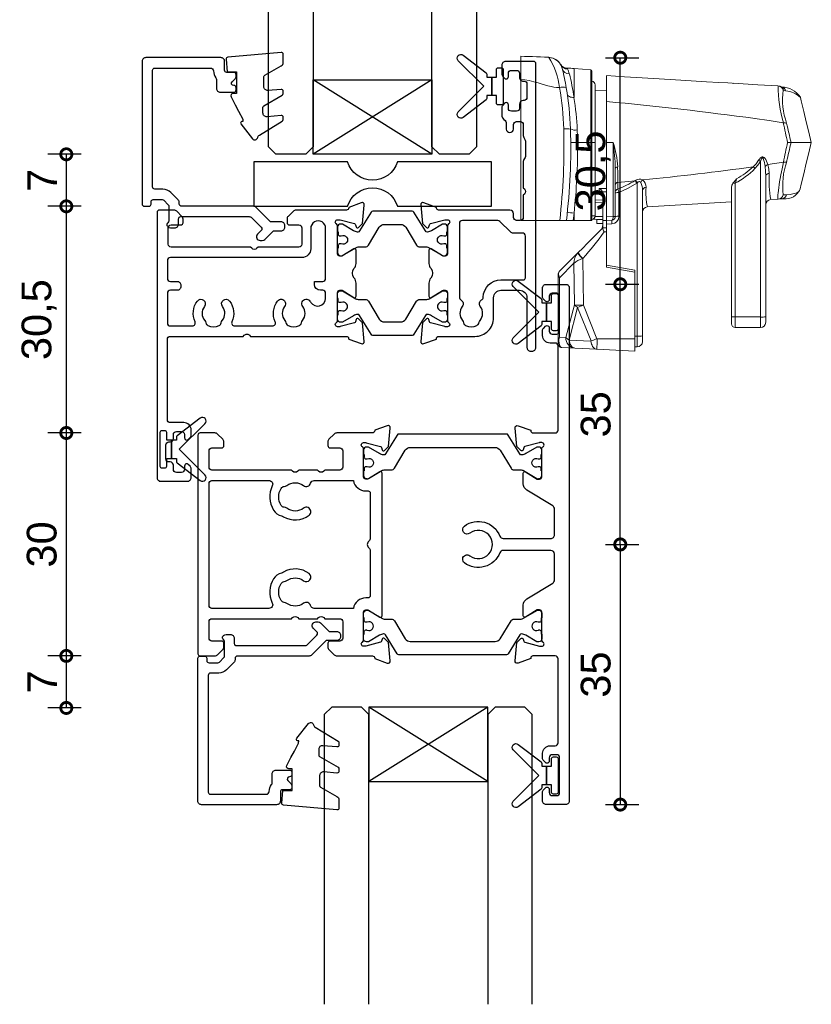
# Model space of a CAD drawing. Header units: millimetres. Extents: x 80 to 17288, y -2623 to 7492.
# Tile 82 of 125: x 9785 to 9892, y 6112 to 6244. Entities that reach past the tile are written whole.
import ezdxf

# ---------------------------------------------------------------- set-up
doc = ezdxf.new("R2010")
doc.units = ezdxf.units.MM
for name, color, linetype in [('Extrusion', 2, 'Continuous'), ('Glass', 140, 'Continuous'), ('Gussets', 1, 'Continuous'), ('polyamide', 6, 'Continuous')]:
    doc.layers.add(name, color=color, linetype=linetype)
doc.layers.add('UNO-Dark Grey', color=7, linetype='Continuous', lineweight=13, true_color=0x44474e)
doc.styles.add('UNO Text', font='arial.ttf')
doc.dimstyles.new('UNO', dxfattribs={"dimtxt": 2, "dimasz": 1.5, "dimexe": 1.25, "dimexo": 0.625, "dimtad": 1, "dimdec": 1, "dimzin": 9, "dimtxsty": 'UNO Text', "dimblk": 'DOTSMALL', "dimcen": 2.5, "dimadec": 0, "dimazin": 0, "dimtfac": 1, "dimtdec": 1, "dimtmove": 0, "dimatfit": 3, "dimfxl": 1, "dimfxlon": 1, "dimarcsym": 0})

# ---------------------------------------------------------------- blocks, each defined once
blk = doc.blocks.new('_DotSmall')
at = {"color": 0, "linetype": 'ByBlock', "const_width": 0.5}
blk.add_lwpolyline([(-0.0625, 0, 1), (0.0625, 0, 1)], format="xyb", close=True, dxfattribs=at)
blk = doc.blocks.new('*D73')
at = {"color": 0, "lineweight": -2, "transparency": 16777216}
for p, q in [((9864.15, 6208.5), (9868.65, 6208.5)), ((9866.15, 6173.5), (9866.15, 6208.5)), ((9864.15, 6173.5), (9868.65, 6173.5))]:
    blk.add_line(p, q, dxfattribs=at)
at = {"layer": 'Defpoints', "color": 0, "transparency": 16777216}
for p in [(9844.54, 6208.5), (9866.15, 6208.5), (9849.29, 6173.5)]:
    blk.add_point(p, dxfattribs=at)
at = {"color": 0, "lineweight": -2, "transparency": 16777216, "xscale": 3, "yscale": 3, "zscale": 3}
for p, rotation in [((9866.15, 6208.5), 90), ((9866.15, 6173.5), 270)]:
    blk.add_blockref('_DotSmall', p, dxfattribs=dict(at, rotation=rotation))
at = {"color": 0, "transparency": 16777216, "insert": (9862.86, 6191), "char_height": 4, "attachment_point": 5, "rotation": 90, "style": 'UNO Text'}
blk.add_mtext('35', dxfattribs=at)
blk = doc.blocks.new('422100')
at = {"layer": 'Extrusion'}
for points in [[(48.5, -26.7), (48.5, -15.4, 0.414214), (48.1, -15), (45.1, -15, 0.414165), (44.8, -15.3), (44.8, -15.36), (43.1, -15.98, -0.548619), (42.7, -15.67), (42.92, -13.2), (43.46, -12.66, -0.57735), (43.79, -12.75), (43.87, -13.03, 0.267949), (44.01, -13.17), (46, -13.7), (46.3, -13.7, 0.767241), (46.45, -13.14, -0.267949), (46.3, -12.88), (46.3, -9.1, 0.414214), (46, -8.8), (45.69, -8.8), (44.1, -9.77, -0.585472), (43.8, -9.6), (43.8, -8.17, -0.261413), (44.28, -7.32), (47.76, -5.2, 0.261413), (48, -4.77), (48, -1.3, 0.414186), (47.5, -0.8), (41.11, -0.8, 0.309729), (40.64, -1.12, -0.497695), (35.88, -2.48, -1), (36.61, -1.52, 2.00569), (36.61, 1.52, -1), (35.88, 2.48, -0.497634), (40.64, 1.12, 0.309676), (41.1, 0.8), (47.5, 0.8, 0.414241), (48, 1.3), (48, 4.77, 0.261413), (47.76, 5.2), (44.28, 7.32, -0.261413), (43.8, 8.17), (43.8, 9.6, -0.585555), (44.1, 9.77), (45.69, 8.8), (46, 8.8, 0.414214), (46.3, 9.1), (46.3, 12.88, -0.267949), (46.45, 13.14, 0.767327), (46.3, 13.7), (46.04, 13.7, 0.065543), (45.96, 13.69), (44.01, 13.17, 0.267949), (43.87, 13.02), (43.79, 12.75, -0.57735), (43.46, 12.66), (42.92, 13.2), (42.7, 15.67, -0.548619), (43.1, 15.98), (44.8, 15.36), (44.8, 15.3, 0.414214), (45.1, 15), (48.1, 15, 0.414214), (48.5, 15.4), (48.5, 26.7, 0.414214), (48.1, 27.1), (47.4, 27.1, -0.414214), (46.4, 28.1), (46.4, 28.77, -0.198912), (46.55, 29.12), (46.79, 29.36, -0.198912), (47, 29.45, -0.414214), (47.3, 29.15), (47.3, 28.7, 0.414214), (47.7, 28.3), (48.3, 28.3, 0.414214), (48.7, 28.7), (48.7, 33.4, 0.414214), (48.3, 33.8), (47.7, 33.8, 0.414214), (47.3, 33.4), (47.3, 32.95, -0.414214), (47, 32.65, -0.198912), (46.79, 32.74), (46.55, 32.98, -0.198912), (46.4, 33.33), (46.4, 34.5, -0.414214), (46.9, 35), (49.5, 35, -0.414214), (50, 34.5), (50, -34.5, -0.414214), (49.5, -35), (46.9, -35, -0.414214), (46.4, -34.5), (46.4, -33.33, -0.198912), (46.55, -32.98), (46.79, -32.74, -0.198912), (47, -32.65, -0.414214), (47.3, -32.95), (47.3, -33.4, 0.414214), (47.7, -33.8), (48.3, -33.8, 0.414214), (48.7, -33.4), (48.7, -28.7, 0.414214), (48.3, -28.3), (47.7, -28.3, 0.414214), (47.3, -28.7), (47.3, -29.15, -0.414214), (47, -29.45, -0.198912), (46.79, -29.36), (46.55, -29.12, -0.198912), (46.4, -28.77), (46.4, -28.1, -0.414214), (47.4, -27.1), (48.1, -27.1, 0.414214)], [(23.5, -15, -0.414277), (23.8, -15.3), (23.8, -15.36), (25.5, -15.98, 0.548619), (25.9, -15.67), (25.68, -13.2), (25.14, -12.66, 0.57735), (24.81, -12.75), (24.73, -13.03, -0.267949), (24.59, -13.17), (22.6, -13.7), (22.3, -13.7, -0.767329), (22.15, -13.14, 0.290602), (22.3, -12.85), (22.3, -9.1, -0.414214), (22.6, -8.8), (22.82, -8.8, -0.137872), (22.97, -8.84), (24.5, -9.77, 0.585524), (24.8, -9.6), (24.8, 9.6, 0.585524), (24.5, 9.77), (22.97, 8.84, -0.137872), (22.82, 8.8), (22.6, 8.8, -0.414214), (22.3, 9.1), (22.3, 12.88, 0.267949), (22.15, 13.14, -0.767327), (22.3, 13.7), (22.56, 13.7, -0.065543), (22.64, 13.69), (24.59, 13.17, -0.267949), (24.73, 13.03), (24.81, 12.75, 0.57735), (25.14, 12.66), (25.68, 13.2), (25.9, 15.67, 0.548619), (25.5, 15.98), (23.8, 15.36), (23.8, 15.3, -0.414326), (23.5, 15), (18.71, 15, 0.198912), (18.35, 14.85), (17.65, 14.15, 0.198912), (17.5, 13.79), (17.5, 13.3, 0.414214), (17.8, 13), (19.1, 13, -0.414214), (19.5, 12.6), (19.5, 10.4, -0.414214), (19.1, 10), (17.1, 10), (16.95, 9.85, -0.414214), (16.25, 9.85), (16.1, 10), (13.6, 10), (13.45, 9.85, -0.414214), (12.75, 9.85), (12.6, 10), (1.9, 10, -0.414214), (1.5, 10.4), (1.5, 12.6, -0.414214), (1.9, 13), (3.2, 13, 0.414214), (3.5, 13.3), (3.5, 13.79, 0.198912), (3.35, 14.15), (2.65, 14.85, 0.198912), (2.29, 15), (0.3, 15, 0.414214), (0, 14.7), (0, -14.7, 0.414214), (0.3, -15), (2.29, -15, 0.198912), (2.65, -14.85), (3.35, -14.15, 0.198912), (3.5, -13.79), (3.5, -13.3, 0.414214), (3.2, -13), (1.9, -13, -0.414214), (1.5, -12.6), (1.5, -10.4, -0.414214), (1.9, -10), (12.6, -10), (12.75, -9.85, -0.414214), (13.45, -9.85), (13.6, -10), (16.1, -10), (16.25, -9.85, -0.414214), (16.95, -9.85), (17.1, -10), (19.1, -10, -0.414214), (19.5, -10.4), (19.5, -12.6, -0.414214), (19.1, -13), (17.8, -13, 0.414214), (17.5, -13.3), (17.5, -13.79, 0.198912), (17.65, -14.15), (18.35, -14.85, 0.198912), (18.71, -15)], [(11.24, -3.85, 0.199616), (10.18, -4.62, 0.253907), (10.02, -7.88, -0.552604), (9.57, -8.6), (1.9, -8.6, -0.414214), (1.5, -8.2), (1.5, 8.2, -0.414214), (1.9, 8.6), (9.57, 8.6, -0.552604), (10.02, 7.88, 0.253907), (10.18, 4.62, 0.199616), (11.24, 3.85, -0.074737), (11.52, 3.73, 0.304088), (14.97, 3.92, 1), (14.24, 4.88, -0.330962), (11.98, 4.87, 0.14398), (11.62, 5, -0.245791), (11.2, 5.25, -0.280014), (11.2, 7.55, -0.245791), (11.62, 7.8, 0.14398), (11.98, 7.93, -0.330962), (14.24, 7.92, 0.528125), (15.18, 8.23, -0.336333), (15.66, 8.6), (20.93, 8.6, 0.363159), (22.6, 7.2), (22.9, 7.2, -0.414214), (23.2, 6.9), (23.2, 0.85, -0.223888), (23.02, 0.46, 0.471405), (23.02, -0.46, -0.223888), (23.2, -0.85), (23.2, -6.9, -0.414214), (22.9, -7.2), (22.6, -7.2, 0.363159), (20.93, -8.6), (15.66, -8.6, -0.336333), (15.18, -8.23, 0.528125), (14.24, -7.92, -0.330962), (11.98, -7.93, 0.14398), (11.62, -7.8, -0.245791), (11.2, -7.55, -0.280014), (11.2, -5.25, -0.245791), (11.62, -5, 0.14398), (11.98, -4.87, -0.330962), (14.24, -4.88, 1), (14.97, -3.92, 0.304088), (11.52, -3.73, -0.074737)]]:
    blk.add_lwpolyline(points, format="xyb", close=True, dxfattribs=at)
at = {"layer": 'polyamide'}
for points in [[(22.8, 11.53, -1.569905), (22.8, 10.45, 0.109556), (22.71, 10.46), (22.6, 10.46, 0.414214), (22.4, 10.26), (22.4, 9.89), (22.3, 9.89), (22.3, 9.26, 0.414214), (22.7, 8.86, 0.182748), (22.97, 8.89), (24.77, 9.93, -0.131214), (25.17, 10.04), (26.02, 10.04, 0.261185), (26.45, 10.28), (27.91, 12.68, -0.261646), (28.59, 13.06), (40, 13.06, -0.261646), (40.69, 12.68), (42.15, 10.28, 0.261185), (42.58, 10.04), (43.43, 10.04, -0.131214), (43.83, 9.93), (45.63, 8.89, 0.182748), (45.9, 8.86, 0.414214), (46.3, 9.26), (46.3, 9.89), (46.2, 9.89), (46.2, 10.26, 0.414214), (46, 10.46), (45.89, 10.46, 0.109556), (45.8, 10.45, -1.569905), (45.8, 11.53, 0.109544), (45.89, 11.51), (46, 11.51, 0.414214), (46.2, 11.71), (46.2, 12.09), (46.3, 12.09), (46.3, 12.71, 0.414225), (45.9, 13.11), (45.73, 13.11, 0.131652), (45.63, 13.09), (44.14, 12.22, -0.120828), (43.6, 12.04), (43.59, 12.04, -0.261646), (43.33, 12.18), (41.79, 14.72, 0.261646), (41.53, 14.86), (27.07, 14.86, 0.261646), (26.81, 14.72), (25.27, 12.18, -0.261646), (25.01, 12.04), (25, 12.04, -0.120828), (24.46, 12.22), (22.97, 13.09, 0.131652), (22.87, 13.11), (22.7, 13.11, 0.414225), (22.3, 12.71), (22.3, 12.09), (22.4, 12.09), (22.4, 11.71, 0.414214), (22.6, 11.51), (22.71, 11.51, 0.109544)], [(22.8, -11.53, 1.569905), (22.8, -10.45, -0.109556), (22.71, -10.46), (22.6, -10.46, -0.414214), (22.4, -10.26), (22.4, -9.89), (22.3, -9.89), (22.3, -9.26, -0.414214), (22.7, -8.86, -0.182748), (22.97, -8.89), (24.77, -9.93, 0.131214), (25.17, -10.04), (26.02, -10.04, -0.261185), (26.45, -10.28), (27.91, -12.68, 0.261646), (28.59, -13.06), (40, -13.06, 0.261646), (40.69, -12.68), (42.15, -10.28, -0.261185), (42.58, -10.04), (43.43, -10.04, 0.131214), (43.83, -9.93), (45.63, -8.89, -0.182748), (45.9, -8.86, -0.414214), (46.3, -9.26), (46.3, -9.89), (46.2, -9.89), (46.2, -10.26, -0.414214), (46, -10.46), (45.89, -10.46, -0.109556), (45.8, -10.45, 1.569905), (45.8, -11.53, -0.109544), (45.89, -11.51), (46, -11.51, -0.414214), (46.2, -11.71), (46.2, -12.09), (46.3, -12.09), (46.3, -12.71, -0.414225), (45.9, -13.11), (45.73, -13.11, -0.131652), (45.63, -13.09), (44.14, -12.22, 0.120828), (43.6, -12.04), (43.59, -12.04, 0.261646), (43.33, -12.18), (41.79, -14.72, -0.261646), (41.53, -14.86), (27.07, -14.86, -0.261646), (26.81, -14.72), (25.27, -12.18, 0.261646), (25.01, -12.04), (25, -12.04, 0.120828), (24.46, -12.22), (22.97, -13.09, -0.131652), (22.87, -13.11), (22.7, -13.11, -0.414225), (22.3, -12.71), (22.3, -12.09), (22.4, -12.09), (22.4, -11.71, -0.414214), (22.6, -11.51), (22.71, -11.51, -0.109544)]]:
    blk.add_lwpolyline(points, format="xyb", close=True, dxfattribs=at)
blk = doc.blocks.new('BACKSEAL1.5')
at = {"layer": 'Gussets'}
for points in [[(-0.35, -2.9), (0.3, -2.9), (0.3, -1.65), (0.3, -0.4), (-0.35, -0.4), (-0.35, -0.02, 0.233448), (-0.45, 0.18), (-3.55, 2.55, 0.936585), (-4.2, 1.8), (-0.75, -1.65), (-4.2, -5.1, 0.936585), (-3.55, -5.85), (-0.45, -3.48, 0.233448), (-0.35, -3.28)], [(1.6, 0.85), (1.2, 0.85, 0.414214), (0.95, 0.6), (0.95, -0.4), (0.3, -0.4), (0.3, -1.65), (0.3, -2.9), (0.95, -2.9), (0.95, -3.9, 0.414214), (1.2, -4.15), (1.6, -4.15, 0.414214), (1.85, -3.9), (1.85, -1.65), (1.85, 0.6, 0.414214)]]:
    blk.add_lwpolyline(points, format="xyb", close=True, dxfattribs=at)
blk = doc.blocks.new('*D74')
at = {"color": 0, "lineweight": -2, "transparency": 16777216}
for p, q in [((9864.15, 6173.48), (9868.65, 6173.48)), ((9866.15, 6173.48), (9866.15, 6138.48)), ((9864.15, 6138.48), (9868.65, 6138.48))]:
    blk.add_line(p, q, dxfattribs=at)
at = {"layer": 'Defpoints', "color": 0, "transparency": 16777216}
for p in [(9849.29, 6173.48), (9844.54, 6138.48), (9866.15, 6138.48)]:
    blk.add_point(p, dxfattribs=at)
at = {"color": 0, "lineweight": -2, "transparency": 16777216, "xscale": 3, "yscale": 3, "zscale": 3}
for p, rotation in [((9866.15, 6173.48), 90), ((9866.15, 6138.48), 270)]:
    blk.add_blockref('_DotSmall', p, dxfattribs=dict(at, rotation=rotation))
at = {"color": 0, "transparency": 16777216, "insert": (9862.86, 6155.98), "char_height": 4, "attachment_point": 5, "rotation": 90, "style": 'UNO Text'}
blk.add_mtext('35', dxfattribs=at)
blk = doc.blocks.new('*D79')
at = {"color": 0, "lineweight": -2, "transparency": 16777216}
for p, q in [((9793.58, 6225.99), (9789.08, 6225.99)), ((9791.58, 6225.99), (9791.58, 6218.99)), ((9793.58, 6218.99), (9789.08, 6218.99))]:
    blk.add_line(p, q, dxfattribs=at)
at = {"layer": 'Defpoints', "color": 0, "transparency": 16777216}
for p in [(9821.79, 6225.99), (9791.58, 6218.99), (9821, 6218.99)]:
    blk.add_point(p, dxfattribs=at)
at = {"color": 0, "lineweight": -2, "transparency": 16777216, "xscale": 3, "yscale": 3, "zscale": 3}
for p, rotation in [((9791.58, 6225.99), 90), ((9791.58, 6218.99), 270)]:
    blk.add_blockref('_DotSmall', p, dxfattribs=dict(at, rotation=rotation))
at = {"color": 0, "transparency": 16777216, "insert": (9788.33, 6222.49), "char_height": 4, "attachment_point": 5, "rotation": 90, "style": 'UNO Text'}
blk.add_mtext('7', dxfattribs=at)
blk = doc.blocks.new('*D80')
at = {"color": 0, "lineweight": -2, "transparency": 16777216}
for p, q in [((9793.58, 6218.99), (9789.08, 6218.99)), ((9791.58, 6218.99), (9791.58, 6188.49)), ((9793.58, 6188.49), (9789.08, 6188.49))]:
    blk.add_line(p, q, dxfattribs=at)
at = {"layer": 'Defpoints', "color": 0, "transparency": 16777216}
for p in [(9821, 6218.99), (9791.58, 6188.49), (9829.6, 6188.49)]:
    blk.add_point(p, dxfattribs=at)
at = {"color": 0, "lineweight": -2, "transparency": 16777216, "xscale": 3, "yscale": 3, "zscale": 3}
for p, rotation in [((9791.58, 6218.99), 90), ((9791.58, 6188.49), 270)]:
    blk.add_blockref('_DotSmall', p, dxfattribs=dict(at, rotation=rotation))
at = {"color": 0, "transparency": 16777216, "insert": (9787.93, 6203.74), "char_height": 4, "attachment_point": 5, "rotation": 90, "style": 'UNO Text'}
blk.add_mtext('30,5', dxfattribs=at)
blk = doc.blocks.new('*D81')
at = {"color": 0, "lineweight": -2, "transparency": 16777216}
for p, q in [((9793.58, 6188.49), (9789.08, 6188.49)), ((9791.58, 6188.49), (9791.58, 6158.49)), ((9793.58, 6158.49), (9789.08, 6158.49))]:
    blk.add_line(p, q, dxfattribs=at)
at = {"layer": 'Defpoints', "color": 0, "transparency": 16777216}
for p in [(9829.6, 6188.49), (9791.58, 6158.49), (9830.79, 6158.49)]:
    blk.add_point(p, dxfattribs=at)
at = {"color": 0, "lineweight": -2, "transparency": 16777216, "xscale": 3, "yscale": 3, "zscale": 3}
for p, rotation in [((9791.58, 6188.49), 90), ((9791.58, 6158.49), 270)]:
    blk.add_blockref('_DotSmall', p, dxfattribs=dict(at, rotation=rotation))
at = {"color": 0, "transparency": 16777216, "insert": (9788.29, 6173.49), "char_height": 4, "attachment_point": 5, "rotation": 90, "style": 'UNO Text'}
blk.add_mtext('30', dxfattribs=at)
blk = doc.blocks.new('*D82')
at = {"color": 0, "lineweight": -2, "transparency": 16777216}
for p, q in [((9793.58, 6158.49), (9789.08, 6158.49)), ((9791.58, 6158.49), (9791.58, 6151.49)), ((9793.58, 6151.49), (9789.08, 6151.49))]:
    blk.add_line(p, q, dxfattribs=at)
at = {"layer": 'Defpoints', "color": 0, "transparency": 16777216}
for p in [(9830.79, 6158.49), (9791.58, 6151.49), (9829.39, 6151.49)]:
    blk.add_point(p, dxfattribs=at)
at = {"color": 0, "lineweight": -2, "transparency": 16777216, "xscale": 3, "yscale": 3, "zscale": 3}
for p, rotation in [((9791.58, 6158.49), 90), ((9791.58, 6151.49), 270)]:
    blk.add_blockref('_DotSmall', p, dxfattribs=dict(at, rotation=rotation))
at = {"color": 0, "transparency": 16777216, "insert": (9788.33, 6154.99), "char_height": 4, "attachment_point": 5, "rotation": 90, "style": 'UNO Text'}
blk.add_mtext('7', dxfattribs=at)
blk = doc.blocks.new('*U221')
at = {"layer": 'Glass'}
for p, q in [((-8, 0), (8, 10)), ((-8, 10), (8, 0))]:
    blk.add_line(p, q, dxfattribs=at)
for points in [[(-14, 40), (-14, 1), (-13, 0), (-9, 0), (-8, 1), (-8, 40)], [(8, 40), (8, 1), (9, 0), (13, 0), (14, 1), (14, 40)]]:
    blk.add_lwpolyline(points, dxfattribs=at)
blk.add_lwpolyline([(-8, 0), (8, 0), (8, 10), (-8, 10)], close=True, dxfattribs=at)
blk = doc.blocks.new('421802')
at = {"layer": 'Extrusion'}
blk.add_lwpolyline([(9.2, 23.15, -0.400098), (9.6, 22.76, 0.145125), (9.92, 21.85, -0.157511), (10, 21.62), (10, 20.4, 0.414214), (10.5, 19.9), (12.35, 19.9, 0.414214), (12.65, 20.2), (12.65, 20.5, 0.414214), (12.35, 20.8), (12.32, 20.8, -0.668179), (12.11, 21.31), (12.5, 21.7, 0.198912), (12.65, 22.05), (12.65, 22.25, 0.414214), (12.35, 22.55), (11.4, 22.55, -0.414214), (11.1, 22.85), (11.1, 24.05, 0.414214), (10.6, 24.55), (0.5, 24.55, 0.414214), (0, 24.05), (0, 4.85, 0.414214), (0.3, 4.55), (0.9, 4.55, 0.414214), (1.2, 4.85), (1.2, 5.15, -0.414214), (1.5, 5.45), (2.7, 5.45, -0.198912), (2.91, 5.36), (3.51, 4.76, -0.198912), (3.6, 4.55), (3.6, 2.59, -0.267785), (3.45, 2.33, 0.492955), (3.39, 1.86), (3.45, 1.79, 0.198912), (3.8, 1.65), (4.4, 1.65, 0.414214), (4.9, 2.15), (4.9, 2.85, -0.414214), (5.2, 3.15), (14.4, 3.15, -0.19891), (14.75, 3), (16.03, 1.72, -0.414214), (16.03, 1.3), (15.53, 0.8, 0.668179), (15.88, -0.05), (16.17, -0.05, 0.198912), (16.52, 0.09), (17.59, 1.16, -0.198912), (17.8, 1.25), (18.7, 1.25, 0.414214), (19.2, 1.75), (19.2, 1.95, 0.414214), (18.7, 2.45), (17.4, 2.45, -0.198912), (17.19, 2.53), (15.33, 4.4, 0.198912), (14.98, 4.55), (5.3, 4.55, -0.414213), (5, 4.85), (5, 5.06, 0.198839), (4.85, 5.41), (3.86, 6.41, 0.198912), (2.8, 6.85), (1.7, 6.85, -0.414204), (1.4, 7.15), (1.4, 22.85, -0.414223), (1.7, 23.15)], format="xyb", close=True, dxfattribs=at)
blk = doc.blocks.new('*D282')
at = {"color": 0, "lineweight": -2, "transparency": 16777216}
for p, q in [((9864.15, 6238.99), (9868.65, 6238.99)), ((9866.15, 6208.5), (9866.15, 6238.99)), ((9864.15, 6208.5), (9868.65, 6208.5))]:
    blk.add_line(p, q, dxfattribs=at)
at = {"layer": 'Defpoints', "color": 0, "transparency": 16777216}
for p in [(9850.59, 6238.99), (9866.15, 6238.99), (9844.54, 6208.5)]:
    blk.add_point(p, dxfattribs=at)
at = {"color": 0, "lineweight": -2, "transparency": 16777216, "xscale": 3, "yscale": 3, "zscale": 3}
for p, rotation in [((9866.15, 6238.99), 90), ((9866.15, 6208.5), 270)]:
    blk.add_blockref('_DotSmall', p, dxfattribs=dict(at, rotation=rotation))
at = {"color": 0, "transparency": 16777216, "insert": (9862.5, 6223.75), "char_height": 4, "attachment_point": 5, "rotation": 90, "style": 'UNO Text'}
blk.add_mtext('30,5', dxfattribs=at)
blk = doc.blocks.new('A200')
at = {"linetype": 'Continuous'}
for p, q in [((0.01, 36.58), (0.01, 39.7)), ((5.37, 38.56), (5.36, 38.58)), ((5.37, 38.56), (5.36, 38.57)), ((5.39, 38.52), (5.37, 38.56)), ((5.43, 38.45), (5.39, 38.52)), ((5.39, 38.52), (5.48, 38.34)), ((5.57, 38.04), (5.48, 38.34)), ((6.28, 38.1), (6.21, 38.1)), ((6.21, 38.1), (6.24, 38.05)), ((6.24, 38.05), (6.28, 38)), ((6.28, 38), (6.28, 38.1)), ((9.43, 37.86), (7.15, 38.06)), ((7.15, 38.06), (7.15, 34.15)), ((9.43, 28.1), (9.43, 37.86)), ((9.56, 37.71), (9.56, 28.1)), ((0.01, 36.58), (0.01, 17.6)), ((10.01, 35.86), (10.01, 28.11)), ((11.51, 37.09), (11.51, 33.62)), ((28.62, 36.07), (28.61, 36.07)), ((11.51, 35.1), (10.01, 35.07)), ((34.82, 35.68), (34.75, 35.7)), ((35.36, 35.13), (35.3, 35.15)), ((11.51, 33.62), (11.51, 28.1)), ((0.01, 29.67), (0, 29.67)), ((9.43, 28.1), (7.62, 28.1)), ((9.43, 17.6), (9.43, 28.1)), ((9.43, 28.1), (9.56, 28.1)), ((9.56, 28.1), (9.56, 17.6)), ((10.01, 28.11), (10.01, 18.24)), ((12.41, 28.1), (11.51, 28.1)), ((11.51, 18.09), (11.51, 28.1)), ((12.41, 18.14), (12.41, 28.1)), ((36.38, 28.1), (36.38, 28.1)), ((32.26, 4.62), (32.26, 25.54)), ((33.23, 25.12), (35.33, 25.45)), ((12.71, 24.64), (12.71, 18.14)), ((13.05, 22.73), (15.37, 22.96)), ((15.37, 22.96), (15.45, 23.01)), ((15.67, 22.67), (15.59, 22.61)), ((15.67, 2.02), (15.67, 22.67)), ((28.86, 22.6), (28.86, 4.62)), ((32.96, 23.59), (32.96, 4.66)), ((10.52, 21.93), (11.51, 21.91)), ((10.52, 21.12), (10.52, 21.93)), ((11.01, 21.25), (11.01, 17.6)), ((13.2, 21.35), (13.2, 18.16)), ((16.36, 21.61), (16.36, 2.06)), ((28.36, 4.65), (28.36, 22.12)), ((37.59, 21.84), (37.59, 21.85)), ((10.01, 21.13), (10.52, 21.12)), ((10.01, 20.4), (11.01, 20.36)), ((11.01, 19.98), (10.01, 20.01)), ((28.36, 20.1), (17.02, 19.43)), ((34.63, 20.47), (33.62, 20.41)), ((35.09, 20.5), (34.63, 20.47)), ((35.31, 20.52), (35.09, 20.5)), ((7.15, 18.59), (7.04, 17.6)), ((7.15, 18.59), (7.15, 17.6)), ((12.71, 18.75), (12.71, 18.75)), ((5.23, 17.6), (0.01, 17.6)), ((6.11, 17.6), (5.23, 17.6)), ((7.04, 17.6), (6.11, 17.6)), ((7.15, 17.6), (7.04, 17.6)), ((9.43, 17.6), (7.15, 17.6)), ((9.56, 17.6), (9.43, 17.6)), ((10.01, 18.24), (9.56, 18.24)), ((9.56, 17.74), (9.57, 17.74)), ((11.01, 17.77), (9.57, 17.74)), ((10.01, 18.24), (10.01, 18.14)), ((10.01, 18.14), (11.01, 18.16)), ((10.21, 17.72), (10.21, 17.75)), ((10.21, 17.72), (10.21, 17.22)), ((11.01, 17.71), (10.21, 17.72)), ((11.01, 17.01), (11.01, 17.6)), ((11.01, 17.6), (11.51, 17.6)), ((11.51, 18.09), (12.41, 18.14)), ((11.51, 17.6), (11.51, 18.09)), ((12.24, 17.64), (11.51, 17.6)), ((11.51, 17.13), (11.51, 17.6)), ((12.41, 18.14), (12.71, 18.14)), ((10.21, 17.22), (11.01, 17.21)), ((11.01, 16.6), (11.01, 17.01)), ((11.01, 16.6), (11.01, 16.6)), ((11.01, 16.6), (11.51, 16.6)), ((11.51, 16.07), (11.2, 16.07)), ((12.26, 17.16), (11.51, 17.13)), ((11.51, 17.13), (11.51, 16.07)), ((11.51, 16.6), (11.51, 16.07)), ((11.51, 11.33), (11.51, 16.07)), ((5.16, 10.75), (7.67, 13.26)), ((7.67, 13.26), (7.7, 13.28)), ((8.35, 12.51), (8.29, 12.48)), ((8.35, 12.51), (8.41, 6.21)), ((7.14, 11.84), (5.21, 9.91)), ((7.2, 6.25), (7.14, 11.84)), ((11.51, 11.6), (15.36, 10.92)), ((11.51, 11.33), (15.36, 10.65)), ((15.36, 10.92), (15.36, 10.65)), ((15.36, 1.67), (15.36, 10.65)), ((5.01, 10.27), (5.01, 10.39)), ((5.01, 1.44), (5.01, 10.27)), ((5.21, 9.91), (5.21, 1.9)), ((6.05, 1.86), (7.2, 6.25)), ((7.64, 5.91), (6.49, 1.52)), ((9.46, 1.39), (7.64, 5.91)), ((8.41, 6.21), (10.24, 1.69)), ((28.36, 3.7), (28.36, 4.65)), ((28.86, 4.62), (32.26, 4.62)), ((28.86, 4.62), (28.86, 3.2)), ((32.26, 3.2), (32.26, 4.62)), ((32.96, 4.66), (32.96, 3.9)), ((32.26, 3.2), (28.86, 3.2)), ((5.01, 1.02), (5.01, 1.44)), ((5.21, 1.9), (6.05, 1.86)), ((6.49, 1.52), (9.43, 1.37)), ((15.36, 1.67), (10.24, 1.69)), ((15.67, 2.02), (15.36, 2.02)), ((15.36, 0), (15.36, 1.67)), ((16.36, 2.06), (16.36, 1.3)), ((7.27, 0.42), (5.49, 0.52)), ((10.21, 0.27), (7.27, 0.42)), ((15.36, 0), (10.21, 0.27)), ((15.66, 0.6), (15.36, 0.6))]:
    blk.add_line(p, q, dxfattribs=at)
at = {"linetype": 'Continuous', "flags": 128}
for points in [[(0.01, 39.7), (0.5, 39.68), (1.04, 39.66), (1.56, 39.65), (2.11, 39.63), (2.63, 39.61), (3.2, 39.59), (3.7, 39.57)], [(3.76, 39.55), (3.76, 39.55), (3.7, 39.57)], [(26.65, 36.17), (24.97, 36.27), (22.93, 36.39), (20.81, 36.52), (18.61, 36.66), (16.33, 36.8), (13.96, 36.95), (11.51, 37.1)], [(5.21, 35.48), (4.78, 35.51), (4.43, 35.56), (4.06, 35.63), (3.63, 35.73), (3.16, 35.86), (2.72, 35.99), (2.31, 36.12), (1.74, 36.28), (1.13, 36.43), (0.55, 36.53), (0.01, 36.58)], [(28.64, 36.06), (28.43, 36.08), (27.84, 36.11), (26.63, 36.18)], [(28.62, 36.07), (28.63, 36.07), (28.64, 36.06)], [(34.61, 35.72), (31.9, 35.88), (28.62, 36.07)], [(7.15, 34.15), (6.98, 34.16), (6.82, 34.18), (6.67, 34.21), (6.53, 34.27), (6.42, 34.34), (6.34, 34.42), (6.28, 34.51), (6.25, 34.61)], [(35.1, 35.61), (34.91, 35.66), (34.82, 35.68)], [(35.64, 35.06), (35.5, 35.1), (35.36, 35.13)], [(39.09, 28.1), (38.75, 29.5), (38.42, 30.9), (38.08, 32.29), (37.75, 33.69), (37.63, 34.17)], [(35.32, 30.74), (33.42, 31.05), (31.51, 31.33)], [(7.58, 29.78), (7.61, 28.95), (7.62, 28.1)], [(39.09, 28.1), (39.08, 28.1), (39.03, 28.1), (38.92, 28.1), (38.73, 28.1), (38.52, 28.1), (38.24, 28.1), (37.9, 28.1), (37.48, 28.1), (36.97, 28.1), (36.38, 28.1)], [(37.59, 21.85), (37.75, 22.5), (38.08, 23.9), (38.42, 25.3), (38.75, 26.7), (39.09, 28.1)], [(31.26, 24.82), (31.65, 25.24), (32, 25.7)], [(32.26, 25.54), (31.91, 25.05), (31.51, 24.59)], [(32, 25.7), (32.12, 25.87), (32.26, 26.02), (32.39, 26.13), (32.49, 26.17), (32.58, 26.17), (32.67, 26.14), (32.76, 26.07), (32.84, 25.98), (32.96, 25.79), (33.06, 25.58), (33.23, 25.12)], [(32.88, 24.88), (32.79, 25.4), (32.68, 25.83), (32.65, 25.92), (32.6, 26.01), (32.57, 26.03), (32.56, 26.04), (32.53, 26.04), (32.51, 26.04), (32.49, 26.03), (32.46, 26), (32.39, 25.88), (32.31, 25.68), (32.26, 25.54)], [(34.63, 20.47), (34.63, 20.47), (34.6, 20.49), (34.58, 20.56), (34.58, 20.68), (34.58, 20.86), (34.6, 21.07), (34.62, 21.34), (34.66, 21.66), (34.71, 22.03), (34.77, 22.4), (34.83, 22.81), (34.91, 23.25), (34.99, 23.73), (35.07, 24.14), (35.15, 24.56), (35.24, 25), (35.33, 25.45)], [(13.03, 24.81), (12.96, 24.8), (12.9, 24.78), (12.85, 24.76), (12.8, 24.74), (12.76, 24.72), (12.73, 24.69), (12.72, 24.67), (12.71, 24.64)], [(32.96, 23.59), (32.94, 24.23), (32.88, 24.88)], [(33.23, 25.12), (33.37, 24.53), (33.42, 23.95)], [(13.05, 22.73), (13.06, 21.97), (13.06, 21.81)], [(15.59, 22.61), (14.42, 21.94), (13.2, 21.35)], [(16.13, 22.71), (16.04, 22.81), (15.98, 22.84), (15.92, 22.84), (15.85, 22.82), (15.8, 22.8), (15.69, 22.68), (15.67, 22.67)], [(28.55, 22.61), (28.71, 22.82), (28.88, 23.03), (29.02, 23.2), (29.03, 23.2)], [(29.03, 23.2), (28.96, 22.96), (28.86, 22.6)], [(11.51, 21.47), (11.26, 21.47), (11.01, 21.48), (10.97, 21.48)], [(10.97, 21.48), (11.01, 21.28), (11.01, 21.25)], [(35.77, 21.07), (36.23, 21.11), (36.59, 21.17), (36.89, 21.23), (37.11, 21.32), (37.29, 21.41), (37.41, 21.51), (37.5, 21.63), (37.56, 21.75), (37.59, 21.84)], [(35.31, 21.04), (35.44, 21.05), (35.77, 21.07)], [(12.24, 17.64), (12.28, 17.65), (12.31, 17.68), (12.34, 17.73), (12.37, 17.79), (12.39, 17.86), (12.4, 17.95), (12.41, 18.04), (12.41, 18.14)], [(7.7, 13.28), (8.32, 13.9), (8.93, 14.52), (9.55, 15.14), (10.04, 15.62), (10.52, 16.11), (11.01, 16.6)], [(6.49, 1.52), (6.53, 1.32), (6.58, 1.13), (6.65, 0.96), (6.73, 0.81), (6.82, 0.68), (6.92, 0.57), (7.03, 0.5), (7.15, 0.45), (7.27, 0.42)], [(9.43, 1.37), (9.44, 1.37), (9.45, 1.37), (9.45, 1.37), (9.46, 1.37), (9.46, 1.37), (9.46, 1.38), (9.47, 1.38), (9.46, 1.39), (9.46, 1.39)], [(9.43, 1.37), (9.47, 1.17), (9.52, 0.98), (9.58, 0.81), (9.66, 0.66), (9.76, 0.53), (9.86, 0.42), (9.97, 0.34), (10.09, 0.29), (10.21, 0.27)], [(5.14, 1.17), (5.17, 1.03), (5.21, 0.9), (5.25, 0.79), (5.29, 0.7), (5.34, 0.62), (5.38, 0.57), (5.43, 0.53), (5.49, 0.52)]]:
    blk.add_lwpolyline(points, dxfattribs=at)
at = {"linetype": 'Continuous'}
for centre, radius, start, end in [((3.63, 37.57), 2, 38.4876, 88), ((3.62, 37.52), 2.03, 23.6136, 86.1887), ((-4.96, 34.14), 10.26, 7.5247, 31.808), ((6.21, 39.09), 0.99, 211.0642, 270.4468), ((6.24, 39.04), 0.993, 209.5189, 270.3998), ((6.26, 38.98), 0.985, 208.2785, 270.8326), ((-33.31, 28.65), 40, 9.8044, 13.5799), ((6.48, 38.29), 0.939, 195.3065, 272.5366), ((6.28, 28.1), 10, 85, 90), ((3.87, 36.71), 2.72, 13.5712, 28.1272), ((-29.7, 28.6), 37.27, 8.5691, 13.5803), ((9.41, 37.71), 0.15, 0, 85), ((9.51, 35.86), 0.5, 0, 84.2608), ((5.63, 34.19), 1.36, 69.483, 107.9854), ((-35.45, 28.65), 41.23, 1.7686, 9.5346), ((-33.32, 28.65), 40.01, 1.8208, 9.8036), ((34.57, 34.98), 0.745, 13.3399, 87.1316), ((54.22, 35.97), 19.6, 180.726, 195.4556), ((34.64, 34.96), 0.746, 13.3581, 76.0284), ((34.89, 32.25), 3.36, 35.2778, 86.3955), ((34.91, 34.89), 0.746, 13.3949, 75.1324), ((44.94, 33.91), 9.72, 172.6755, 199.392), ((35.35, 31.74), 3.33, 46.6714, 85.0201), ((-26.43, 28.59), 34.03, 2.0099, 9.4104), ((-31.31, -429.29), 464.88, 82.2332, 84.7144), ((35.47, 30.16), 0.596, 59.458, 103.8877), ((138.84, 52.17), 105.71, 191.6928, 193.1617), ((99.35, 44.48), 65.06, 192.2452, 194.5818), ((-77.82, 27.35), 83.62, 353.3072, 1.7674), ((6.19, 23.19), 6.74, 85.8853, 93.6436), ((-73.35, 27.38), 80.07, 352.9821, 1.8163), ((7.33, 31.22), 1.46, 242.9998, 279.8946), ((9.93, -255.74), 283.85, 90.4661, 90.6504), ((-73.37, 27.38), 81, 353.7731, 0.5096), ((9.66, -80.24), 108.35, 89.8161, 90.0541), ((0.32, 24.12), 12.73, 3.1094, 18.2316), ((-14.89, 23.95), 27.61, 1.4225, 8.6426), ((137.99, 4.34), 104.81, 166.9005, 168.3794), ((99.06, 11.87), 64.74, 165.4858, 167.8302), ((35.73, 303.18), 275.08, 270.0369, 270.1365), ((24.69, 13.63), 14.11, 57.5339, 58.7911), ((45.47, 22.25), 10.23, 161.3445, 186.7443), ((35.47, 26.03), 0.596, 256.187, 300.6688), ((325.86, 26.73), 312.84, 180.3518, 180.7326), ((-23.67, 425.71), 404.63, 275.6784, 277.8015), ((23.17, 32.97), 11.82, 298.7907, 314.8927), ((23.92, 32.58), 10.68, 298.5809, 313.4297), ((20.65, 13.15), 15.78, 46.4926, 47.7529), ((33.54, 24.26), 0.912, 109.8081, 136.8452), ((33.43, 23.46), 0.483, 90.7048, 164.5768), ((51.02, 23.16), 17.61, 177.4546, 188.9913), ((13.07, 22.37), 0.361, 92.8169, 167.8761), ((5.12, 40.6), 20.4, 292.9247, 300.1793), ((-19.86, 0.4), 41.84, 32.069, 32.6361), ((15.95, 22.35), 0.831, 59.7794, 126.8709), ((-18.92, 0.69), 40.99, 32.4309, 33.0061), ((17.17, 22.28), 1.12, 135.4073, 157.2146), ((14.22, 21.74), 2.15, 356.5236, 26.9349), ((15.6, 22.08), 1.25, 359.5564, 51.8768), ((29.22, 22.07), 0.862, 141.402, 176.4651), ((28.85, 30.34), 7.73, 267.7829, 270.1052), ((10.13, 21.1), 0.92, 24.461, 64.6649), ((13.1, 21.42), 0.393, 95.8391, 172.0963), ((13.08, 19), 2.36, 87.0556, 99.0377), ((-45.05, 3.58), 60.9, 16.9631, 17.4164), ((16.9, 21.53), 0.544, 95.5283, 171.6717), ((26.92, 21.4), 10.09, 176.1913, 191.2813), ((35.57, 22.73), 2.22, 264.1001, 335.6973), ((10.51, 20.62), 0.5, 0, 89), ((33.66, 19.71), 0.7, 93.3949, 179.9998), ((34.58, 21.22), 0.747, 273.4736, 346.6179), ((35.04, 21.25), 0.748, 273.4504, 346.5649), ((9.46, 41.79), 23.31, 262.0573, 264.3028), ((17.06, 18.73), 0.7, 93.3951, 179.9996), ((9.51, 18.24), 0.5, 275.7392, 0), ((9.59, 18.17), 0.427, 267.9669, 356.5597), ((12.21, 18.14), 0.5, 273, 0), ((20.15, 17.69), 7.91, 180.3969, 183.828), ((12.2, 18.16), 1, 273.0003, 359.9997), ((13.08, 15.81), 2.36, 87.0557, 99.0377), ((-25.64, 42.65), 45.43, 318.435, 324.187), ((10.01, 17.01), 1, 315, 0), ((13.3, 17.1), 2.34, 192.355, 206.2402), ((9.15, 11.89), 2.01, 137.0925, 181.652), ((9.66, 14.2), 2.2, 205.2634, 231.2427), ((10.3, 14.81), 3.02, 210.4467, 229.8115), ((9.2, 9.52), 3.1, 107.1853, 131.7697), ((5.51, 10.39), 0.5, 135, 180), ((5.58, 10.47), 0.502, 146.4312, 179.4779), ((5.39, 10.26), 0.379, 146.5423, 179.7001), ((5.53, 10.33), 0.518, 186.6075, 232.927), ((6.01, 10.41), 0.94, 176.1001, 211.8611), ((8.2, 18.49), 12.28, 265.3239, 271.018), ((8.41, 7.38), 1.65, 222.9235, 242.2532), ((-1.25, 30.26), 25.92, 290.0598, 291.9025), ((28.74, 7.03), 2.41, 261.0445, 272.9636), ((32.44, 7.99), 3.38, 267.0364, 278.9553), ((28.86, 3.7), 0.5, 180, 270), ((32.26, 3.9), 0.7, 270, 0), ((5.79, 1.37), 0.777, 137.388, 175.0818), ((5.37, 1.45), 0.358, 181.3642, 230.8297), ((6.61, 1.4), 1.49, 160.2319, 188.7454), ((7.26, 2.98), 1.65, 222.9242, 242.2528), ((7.44, 1.8), 1.39, 177.7882, 263.0227), ((0.58, 25.73), 25.91, 290.0595, 291.9026), ((-0.57, 1.22), 10.83, 354.9553, 2.4948), ((-28.96, 1.69), 44.63, 358.5958, 0.4208), ((15.84, 5.32), 3.3, 267.0557, 279.0375), ((5.51, 1.02), 0.5, 180, 267), ((15.66, 1.3), 0.7, 270, 0)]:
    blk.add_arc(centre, radius, start, end, dxfattribs=at)
blk = doc.blocks.new('Glass Block')
at = {"ltscale": 0.5}
blk.add_lwpolyline([(-12.65, 0, 0.745356), (-19.35, 0), (-32, 0), (-32, 6), (-19.35, 6, 0.745356), (-12.65, 6), (0, 6), (0, 0)], format="xyb", close=True, dxfattribs=at)
blk = doc.blocks.new('421201')
at = {"layer": 'Extrusion'}
for points in [[(50.8, 25.2, -0.416486), (51.8, 24.21), (51.8, 17.5, 0.414214), (52.3, 17), (52.5, 17, 0.414214), (53, 17.5), (53, 55.7, 0.414214), (52.7, 56), (48.9, 56, 0.414214), (48.4, 55.5), (48.4, 54.33, 0.198912), (48.55, 53.98), (48.79, 53.74, 0.198912), (49, 53.65), (49, 53.65, 0.414214), (49.3, 53.95), (49.3, 54.4, -0.414214), (49.7, 54.8), (50.4, 54.8, -0.414214), (50.8, 54.4), (50.8, 53.85, 0.414214), (51.3, 53.35), (51.4, 53.35, -0.414214), (51.8, 52.95), (51.8, 51.15, -0.414214), (51.4, 50.75), (51.3, 50.75, 0.406014), (50.8, 50.23), (50.8, 49.7, -0.414214), (50.4, 49.3), (49.7, 49.3, -0.414214), (49.3, 49.7), (49.3, 50.15, 0.414214), (49, 50.45), (49, 50.45, 0.198912), (48.79, 50.36), (48.55, 50.12, 0.198912), (48.4, 49.77), (48.4, 48.88, 0.255925), (48.86, 48.04, -0.255925), (49, 47.79), (49, 46.9, 0.904974), (50, 46.9), (50, 47.5, -0.414214), (50.4, 47.9), (50.9, 47.9, -0.414214), (51.3, 47.5), (51.3, 46.03, 0.132602), (51.37, 45.78), (51.53, 45.49, -0.115079), (51.6, 45.27), (51.6, 43.29, -0.131652), (51.55, 43.09), (51.37, 42.78, 0.131605), (51.3, 42.53), (51.3, 39), (51.45, 38.85, -0.414214), (51.45, 38.15), (51.3, 38), (51.3, 35, -0.414214), (50.9, 34.6), (50.4, 34.6, -0.414214), (50, 35), (50, 35.5, 0.414213), (49.5, 36), (39.9, 36, -0.359521), (39.61, 36.24), (39.6, 36.36), (37.9, 36.98, 0.548619), (37.5, 36.67), (37.72, 34.2), (38.26, 33.66, 0.57735), (38.59, 33.75), (38.67, 34.03, -0.267949), (38.81, 34.17), (40.76, 34.69, -0.065543), (40.84, 34.7), (41.1, 34.7, -0.767327), (41.25, 34.14, 0.267949), (41.1, 33.88), (41.1, 30.1, -0.414214), (40.8, 29.8), (40.58, 29.8, -0.137872), (40.43, 29.84), (38.9, 30.77, 0.585524), (38.6, 30.6), (38.6, 28.82, 0.182749), (38.85, 28.16, -0.378127), (38.85, 26.84, 0.182749), (38.6, 26.18), (38.6, 24.4, 0.585524), (38.9, 24.23), (40.43, 25.16, -0.137872), (40.58, 25.2), (40.8, 25.2, -0.414214), (41.1, 24.9), (41.1, 21.12, 0.267949), (41.25, 20.86, -0.767323), (41.1, 20.3), (40.84, 20.3, -0.065543), (40.76, 20.31), (38.81, 20.83, -0.267943), (38.67, 20.97), (38.59, 21.25, 0.57735), (38.26, 21.34), (37.72, 20.8), (37.5, 18.33, 0.548619), (37.9, 18.02), (39.6, 18.64), (39.6, 18.7, -0.414211), (39.9, 19), (44.8, 19, 0.414214), (47.3, 21.5), (47.3, 24.2, -0.414214), (48.3, 25.2)], [(3.78, 2.1), (3.6, 2.1, -0.414213), (3.2, 2.5), (3.2, 4.4, -0.414214), (3.6, 4.8), (3.78, 4.8, 0.397078), (4.2, 5.25), (4.2, 5.8, -0.414214), (4.6, 6.2), (5.3, 6.2, -0.414214), (5.7, 5.8), (5.7, 5.35, 0.414214), (6, 5.05, 0.198912), (6.21, 5.14), (6.45, 5.38, 0.198912), (6.6, 5.73), (6.6, 6.4, 0.414214), (5.6, 7.4), (3.8, 7.4, -0.414214), (3.4, 7.8), (3.4, 18.6, -0.414214), (3.8, 19), (13.6, 19), (13.75, 19.15, -0.414214), (14.46, 19.15), (14.6, 19), (27.5, 19, -0.359508), (27.79, 18.76), (27.8, 18.64), (29.5, 18.02, 0.548619), (29.9, 18.33), (29.68, 20.8), (29.14, 21.34, 0.57735), (28.81, 21.25), (28.73, 20.97, -0.267949), (28.59, 20.83), (26.64, 20.31, -0.065543), (26.56, 20.3), (26.3, 20.3, -0.767327), (26.15, 20.86, 0.267949), (26.3, 21.12), (26.3, 24.9, -0.414214), (26.6, 25.2), (26.91, 25.2), (28.5, 24.23, 0.579801), (28.8, 24.4), (28.8, 26.18, 0.182749), (28.55, 26.84, -0.378127), (28.55, 28.16, 0.182749), (28.8, 28.82), (28.8, 30.6, 0.57979), (28.5, 30.77), (26.9, 29.8), (26.6, 29.8, -0.414214), (26.3, 30.1), (26.3, 33.88, 0.267949), (26.15, 34.14, -0.767316), (26.3, 34.7), (26.56, 34.7, -0.065543), (26.64, 34.69), (28.59, 34.17, -0.267949), (28.73, 34.03), (28.81, 33.75, 0.57735), (29.14, 33.66), (29.68, 34.2), (29.9, 36.67, 0.548619), (29.5, 36.98), (27.8, 36.36), (27.8, 36.3, -0.414207), (27.5, 36), (20.71, 36, 0.198912), (20.35, 35.85), (19.65, 35.15, 0.198913), (19.5, 34.79), (19.5, 34.3, 0.414213), (19.8, 34), (21.1, 34, -0.414214), (21.5, 33.6), (21.5, 31.4, -0.414214), (21.1, 31), (15.6, 31), (15.45, 30.85, -0.414214), (14.75, 30.85), (14.6, 31), (3.9, 31, -0.414214), (3.5, 31.4), (3.5, 33.6, -0.414214), (3.9, 34), (5.2, 34, 0.414214), (5.5, 34.3), (5.5, 34.79, 0.198913), (5.35, 35.15), (4.65, 35.85, 0.198912), (4.29, 36), (2.3, 36, 0.414214), (2, 35.7), (2, 0, 0.414214), (2.5, -0.5), (6.1, -0.5, 0.414214), (6.6, 0), (6.6, 1.17, 0.198912), (6.45, 1.52), (6.21, 1.76, 0.198912), (6, 1.85, 0.414214), (5.7, 1.55), (5.7, 1.1, -0.414213), (5.3, 0.7), (4.6, 0.7, -0.414214), (4.2, 1.1), (4.2, 1.65, 0.397078)], [(24.7, 24.1), (24.7, 24.8, 0.414213), (24.3, 25.2), (24, 25.2, -0.414213), (23.2, 26), (23.2, 26.4), (24.3, 26.4, 0.414214), (24.7, 26.8), (24.7, 33.5, 1.045901), (22.7, 33.5), (22.7, 30.8, -0.414214), (21.5, 29.6), (3.8, 29.6, 0.414214), (3.4, 29.2), (3.4, 26.8, 0.414214), (3.8, 26.4), (4.7, 26.4, -0.414214), (5.2, 25.9), (5.2, 25.7, -0.414214), (4.7, 25.2), (3.8, 25.2, 0.414214), (3.4, 24.8), (3.4, 20.8, 0.414214), (3.8, 20.4), (6.75, 20.4, 0.546165), (7.12, 20.97, -0.277164), (7.43, 23.76, -1), (8.38, 23.03, 0.347544), (8.42, 21.13, -0.12305), (8.56, 20.83, 0.239134), (8.84, 20.47, 0.221126), (10.36, 20.47, 0.239134), (10.64, 20.82, -0.12305), (10.78, 21.13, 0.347914), (10.82, 23.03, -1), (11.77, 23.76, -0.277326), (12.08, 20.97, 0.546198), (12.45, 20.4), (17.55, 20.4, 0.546165), (17.91, 20.97, -0.277164), (18.23, 23.76, -1), (19.18, 23.03, 0.347544), (19.21, 21.13, -0.12305), (19.36, 20.83, 0.239134), (19.64, 20.47, 0.221126), (21.16, 20.47, 0.239134), (21.43, 20.82, -0.12305), (21.58, 21.13, 0.347914), (21.61, 23.03, -1), (22.57, 23.76, -0.037096), (22.7, 23.57, 0.71749)], [(47.87, 34.6), (43.1, 34.6, 0.414214), (42.7, 34.2), (42.7, 24.27, 0.270376), (42.9, 23.92, -0.45529), (43.08, 23.03, 0.347914), (43.12, 21.13, -0.12305), (43.26, 20.83, 0.239134), (43.54, 20.47, 0.221126), (45.06, 20.47, 0.239134), (45.34, 20.83, -0.12305), (45.48, 21.13, 0.347914), (45.52, 23.03, -0.456671), (45.7, 23.92, 0.264964), (45.9, 24.26, -0.407067), (48.3, 26.6), (51.3, 26.6, 0.414214), (51.6, 26.9), (51.6, 32.5, 0.414214), (51.2, 32.9), (49.94, 32.9, -0.198911), (49.59, 33.05), (48.15, 34.48, 0.198912)]]:
    blk.add_lwpolyline(points, format="xyb", close=True, dxfattribs=at)
at = {"layer": 'polyamide'}
for points in [[(26.8, 32.53, -1.569905), (26.8, 31.44, 0.109556), (26.71, 31.46), (26.6, 31.46, 0.414214), (26.4, 31.26), (26.4, 30.89), (26.3, 30.89), (26.3, 30.26, 0.414214), (26.7, 29.86, 0.182748), (26.97, 29.89), (28.77, 30.93, -0.131214), (29.17, 31.04), (30.02, 31.04, 0.261185), (30.45, 31.28), (31.91, 33.68, -0.261646), (32.59, 34.06), (33.7, 34.06), (34.81, 34.06, -0.261646), (35.49, 33.68), (36.95, 31.28, 0.261185), (37.38, 31.04), (38.23, 31.04, -0.131214), (38.63, 30.93), (40.43, 29.89, 0.182748), (40.7, 29.86, 0.414214), (41.1, 30.26), (41.1, 30.89), (41, 30.89), (41, 31.26, 0.414214), (40.8, 31.46), (40.69, 31.46, 0.109556), (40.6, 31.44, -1.569905), (40.6, 32.53, 0.109544), (40.69, 32.51), (40.8, 32.51, 0.414214), (41, 32.71), (41, 33.09), (41.1, 33.09), (41.1, 33.71, 0.414225), (40.7, 34.11), (40.53, 34.11, 0.131652), (40.43, 34.08), (38.94, 33.22, -0.120828), (38.4, 33.04), (38.39, 33.04, -0.261646), (38.13, 33.18), (36.59, 35.72, 0.261646), (36.33, 35.86), (33.7, 35.86), (31.07, 35.86, 0.261646), (30.81, 35.72), (29.27, 33.18, -0.261646), (29.01, 33.04), (29, 33.04, -0.120828), (28.46, 33.22), (26.97, 34.08, 0.131652), (26.87, 34.11), (26.7, 34.11, 0.414225), (26.3, 33.71), (26.3, 33.09), (26.4, 33.09), (26.4, 32.71, 0.414214), (26.6, 32.51), (26.71, 32.51, 0.109544)], [(26.8, 22.47, 1.569905), (26.8, 23.56, -0.109556), (26.71, 23.54), (26.6, 23.54, -0.414214), (26.4, 23.74), (26.4, 24.11), (26.3, 24.11), (26.3, 24.74, -0.414214), (26.7, 25.14, -0.182748), (26.97, 25.11), (28.77, 24.07, 0.131214), (29.17, 23.96), (30.02, 23.96, -0.261185), (30.45, 23.72), (31.91, 21.32, 0.261646), (32.59, 20.94), (33.7, 20.94), (34.81, 20.94, 0.261646), (35.49, 21.32), (36.95, 23.72, -0.261185), (37.38, 23.96), (38.23, 23.96, 0.131214), (38.63, 24.07), (40.43, 25.11, -0.182748), (40.7, 25.14, -0.414214), (41.1, 24.74), (41.1, 24.11), (41, 24.11), (41, 23.74, -0.414214), (40.8, 23.54), (40.69, 23.54, -0.109556), (40.6, 23.56, 1.569905), (40.6, 22.47, -0.109544), (40.69, 22.49), (40.8, 22.49, -0.414214), (41, 22.29), (41, 21.91), (41.1, 21.91), (41.1, 21.29, -0.414225), (40.7, 20.89), (40.53, 20.89, -0.131652), (40.43, 20.92), (38.94, 21.78, 0.120828), (38.4, 21.96), (38.39, 21.96, 0.261646), (38.13, 21.82), (36.59, 19.28, -0.261646), (36.33, 19.14), (33.7, 19.14), (31.07, 19.14, -0.261646), (30.81, 19.28), (29.27, 21.82, 0.261646), (29.01, 21.96), (29, 21.96, 0.120828), (28.46, 21.78), (26.97, 20.92, -0.131652), (26.87, 20.89), (26.7, 20.89, -0.414225), (26.3, 21.29), (26.3, 21.91), (26.4, 21.91), (26.4, 22.29, -0.414214), (26.6, 22.49), (26.71, 22.49, -0.109544)]]:
    blk.add_lwpolyline(points, format="xyb", close=True, dxfattribs=at)

msp = doc.modelspace()

# ---------------------------------------------------------------- linework, layer by layer
at = {"layer": 'Gussets'}
for points in [[(9814.31, 6232.67), (9814.77, 6231.78), (9815.33, 6230.71), (9815.35, 6230.41), (9815.21, 6230.39, 0.574588), (9815.08, 6230.07), (9816.65, 6228.07, 0.613071), (9817.34, 6228.25, -0.204408), (9817.57, 6228.57), (9820.65, 6230.45, 0.266679), (9820.78, 6230.67), (9820.78, 6230.97, 0.440011), (9820.51, 6231.22), (9818.6, 6231.05, -0.440011), (9818.05, 6231.55), (9818.05, 6232.31, -0.266679), (9818.18, 6232.52), (9820.65, 6233.97, 0.266679), (9820.78, 6234.18), (9820.78, 6234.48, 0.440011), (9820.51, 6234.73), (9818.72, 6234.58, -0.440011), (9818.18, 6235.08), (9818.18, 6236.44, -0.271081), (9818.31, 6236.66), (9820.5, 6237.89, 0.288187), (9820.78, 6238.34), (9820.78, 6239.44, 0.440011), (9820.51, 6239.69), (9813.31, 6239.06, 0.414214), (9813.08, 6238.79), (9813.23, 6237.07), (9814.48, 6237.07), (9814.48, 6234.17), (9814.03, 6234.17, 0.553939), (9813.76, 6233.73), (9814.31, 6232.67), (9814.77, 6231.78)], [(9821.82, 6144.8), (9822.28, 6145.69), (9822.83, 6146.76), (9822.86, 6147.06), (9822.72, 6147.08, -0.574588), (9822.59, 6147.4), (9824.16, 6149.39, -0.613071), (9824.85, 6149.21, 0.204408), (9825.08, 6148.9), (9828.16, 6147.01, -0.266679), (9828.28, 6146.79), (9828.28, 6146.49, -0.440011), (9828.01, 6146.24), (9826.1, 6146.41, 0.440011), (9825.56, 6145.91), (9825.56, 6145.16, 0.266679), (9825.68, 6144.94), (9828.16, 6143.5, -0.266679), (9828.28, 6143.28), (9828.28, 6142.98, -0.440011), (9828.01, 6142.73), (9826.23, 6142.89, 0.440011), (9825.68, 6142.39), (9825.68, 6141.03, 0.271081), (9825.81, 6140.81), (9828, 6139.58, -0.288187), (9828.28, 6139.13), (9828.28, 6138.02, -0.440011), (9828.01, 6137.77), (9820.81, 6138.4, -0.414214), (9820.59, 6138.67), (9820.74, 6140.4), (9821.98, 6140.4), (9821.98, 6143.3), (9821.53, 6143.3, -0.553939), (9821.26, 6143.73), (9821.82, 6144.8), (9822.28, 6145.69)]]:
    msp.add_lwpolyline(points, format="xyb", dxfattribs=at)

# ---------------------------------------------------------------- block references
at = {"xscale": -1}
for name, p in [('*U221', (9832.8, 6225.99)), ('Glass Block', (9816.8, 6218.99))]:
    msp.add_blockref(name, p, dxfattribs=at)
for name, p in [('421802', (9801.79, 6214.45)), ('421201', (9801.79, 6182.49)), ('422100', (9809.29, 6173.49))]:
    msp.add_blockref(name, p)
at = {"xscale": -1, "rotation": 180}
msp.add_blockref('421802', (9809.29, 6163.02), dxfattribs=at)
at = {"rotation": 180}
msp.add_blockref('*U221', (9840.3, 6151.61), dxfattribs=at)
at = {"layer": 'Gussets', "xscale": -1, "rotation": 180}
for p in [(9848.54, 6233.49), (9855.94, 6203.09), (9855.94, 6140.74)]:
    msp.add_blockref('BACKSEAL1.5', p, dxfattribs=at)
at = {"layer": 'Gussets', "rotation": 180}
msp.add_blockref('BACKSEAL1.5', (9806.04, 6184.64), dxfattribs=at)
at = {"layer": 'UNO-Dark Grey', "color": 7}
msp.add_blockref('A200', (9852.77, 6199.48), dxfattribs=at)

# ---------------------------------------------------------------- dimensions: what is measured, and where the dimension line sits
for base, p1, p2, angle, picture, middle in [((9866.15, 6238.99), (9844.54, 6208.5), (9850.59, 6238.99), 270, '*D282', (9862.5, 6223.75)), ((9791.58, 6218.99), (9821.79, 6225.99), (9821, 6218.99), 90, '*D79', (9788.33, 6222.49)), ((9791.58, 6188.49), (9821, 6218.99), (9829.6, 6188.49), 90, '*D80', (9787.93, 6203.74)), ((9866.15, 6208.5), (9849.29, 6173.5), (9844.54, 6208.5), 270, '*D73', (9862.86, 6191)), ((9791.58, 6158.49), (9829.6, 6188.49), (9830.79, 6158.49), 90, '*D81', (9788.29, 6173.49)), ((9866.15, 6138.48), (9849.29, 6173.48), (9844.54, 6138.48), 90, '*D74', (9862.86, 6155.98)), ((9791.58, 6151.49), (9830.79, 6158.49), (9829.39, 6151.49), 90, '*D82', (9788.33, 6154.99))]:
    dim = msp.add_linear_dim(base=base, p1=p1, p2=p2, angle=angle, dimstyle='UNO')
    dim.commit()
    dim.dimension.update_dxf_attribs({"geometry": picture, "text_midpoint": middle})

doc.saveas('drawing.dxf')
